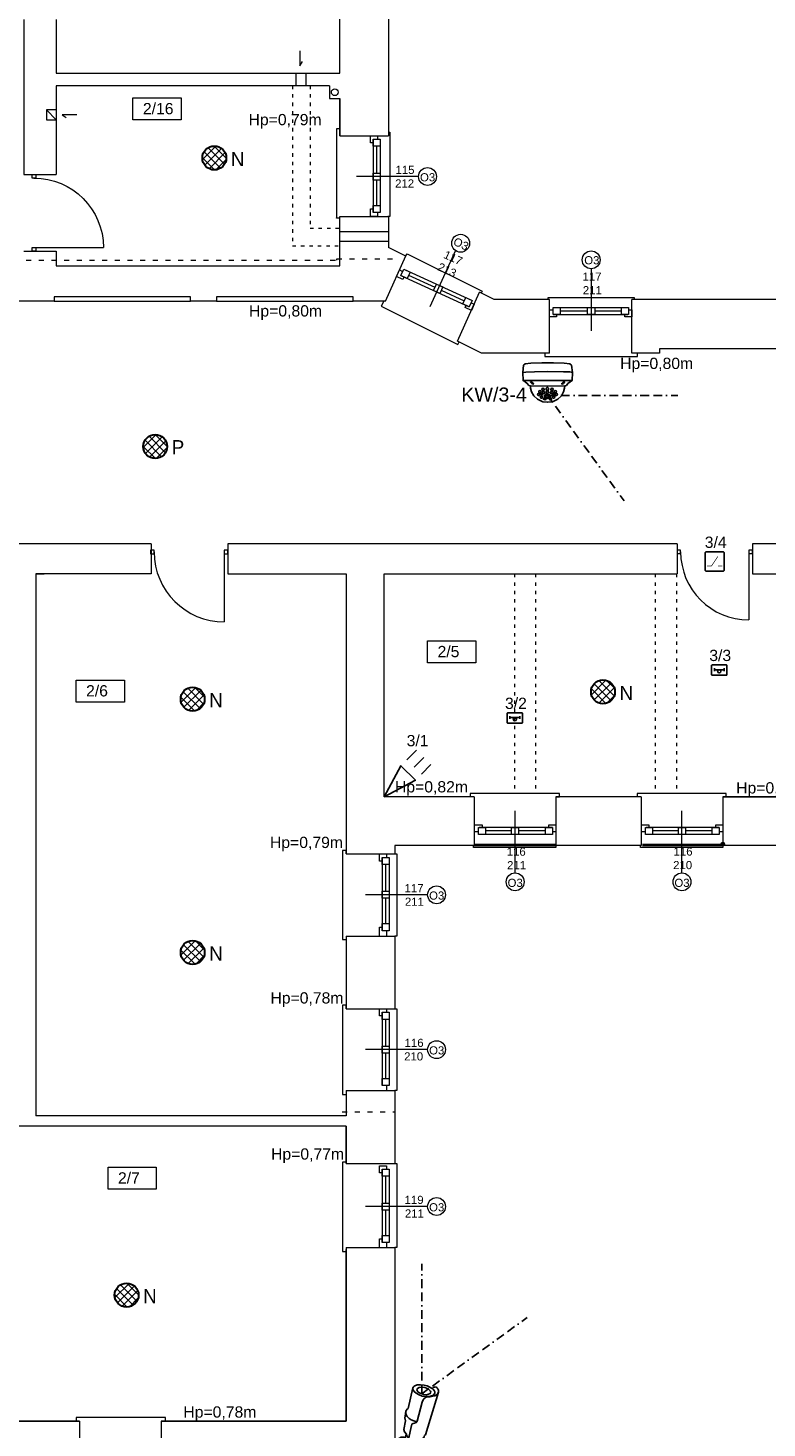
# Model space of a CAD drawing. Header units: centimetres. Extents: x 74448 to 96987, y -37016 to -10817.
# Tile 146 of 174: x 75886 to 76936, y -14787 to -12797. Entities that reach past the tile are written whole.
import ezdxf

# ---------------------------------------------------------------- set-up
doc = ezdxf.new("R2010")
doc.units = ezdxf.units.CM
doc.header["$LTSCALE"] = 0.02
doc.linetypes.add('ACAD_ISO03W100', pattern=[30, 12, -18])
doc.linetypes.add('BORDER2', pattern=[0.875, 0.25, -0.125, 0.25, -0.125, 0, -0.125])
doc.layers.get('0').update_dxf_attribs({"color": 8, "lineweight": 13})
for name, color, linetype, lineweight in [('_AUDIO', 7, 'Continuous', 18), ('CCTV', 7, 'Continuous', 25), ('CCTV_poglad', 7, 'BORDER2', 25), ('LINIE PRZEKROJOWE', 8, 'Continuous', 13), ('OPISY', 8, 'Continuous', 13), ('SSWiN', 7, 'Continuous', 25), ('stolarka', 8, 'Continuous', 13), ('STREFY POZ', 8, 'Continuous', 13), ('WIDOK', 8, 'Continuous', 13)]:
    doc.layers.add(name, color=color, linetype=linetype, lineweight=lineweight)
doc.layers.add('_AUDIO 2', color=7, linetype='Continuous')
doc.styles.get("Standard").update_dxf_attribs({"font": 'arial.ttf', "height": 12})
doc.styles.add('Tomasz_W legenda', font='TCM_____.TTF')
pattern_1 = [(45, (-5798.748, -5798.748), (-5.6126601, 5.6126601), []), (135, (-5798.748, -5798.748), (-5.6126601, -5.6126601), [])]

# ---------------------------------------------------------------- blocks, each defined once
blk = doc.blocks.new('*U3')
at = {"layer": 'stolarka', "transparency": 33554684}
blk.add_lwpolyline([(5, 0), (5, 95)], dxfattribs=at)
for points in [[(0, 2.5), (0, -2.5), (5, -2.5), (5, 2.5)], [(100, -2.5), (105, -2.5), (105, 2.5), (100, 2.5)]]:
    blk.add_lwpolyline(points, close=True, dxfattribs=at)
blk.add_arc((5, 0), 95, 0, 90, dxfattribs=at)
blk = doc.blocks.new('AAT_PIR')
at = {"ltscale": 50}
blk.add_lwpolyline([(0, 0), (22.5, 6.75), (22.5, -6.75)], close=True, dxfattribs=at)
for points in [[(28.125, 6.75), (37.125, 6.75)], [(28.125, 0), (37.125, 0)], [(28.125, -6.75), (37.125, -6.75)]]:
    blk.add_lwpolyline(points, dxfattribs=at)
blk = doc.blocks.new('AAT_KONTRKTRON')
blk.add_lwpolyline([(1, -8.3), (15.5, -8.3, 0.414214), (16.5, -7.3), (16.5, 7.3, 0.414214), (15.5, 8.3), (1, 8.3, 0.414214), (0, 7.3), (0, -7.3, 0.414214)], format="xyb", close=True)
at = {"const_width": 0.551}
for points in [[(1.7, -3.9), (5.5, -3.9), (11, 4.4)], [(11, -3.9), (14.9, -3.9)]]:
    blk.add_lwpolyline(points, dxfattribs=at)
blk = doc.blocks.new('AAT_BULLET')
for points in [[(6.63, -6.71), (5.32, -6.77), (3.6, -6.54), (1.99, -5.35), (0.73, -3.51), (0.01, -1.27), (-0.01, 1.27), (1.15, 3.78), (2.53, 4.74), (3.71, 5.12)], [(8.33, 4.05), (7.05, 4.9), (5.56, 5.37), (3.71, 5.12), (1.86, 3.75), (1.1, 1.53), (0.85, -0.77), (1.72, -3.23), (3.21, -5.11), (4.94, -6.26), (6.63, -6.71), (8.5, -6.18), (9.63, -5.34), (10.36, -3.96), (10.58, -3.13)], [(12.6, -3.25), (11.57, -3.09), (10.34, -3.14), (9.4, -3.46), (8.47, -3.93), (6.73, -4.64), (5.1, -4.22), (3.56, -2.59), (2.89, -0.4), (3.06, 1.67), (4.26, 3.05), (9.51, 4.34), (9.94, 4.12), (10.85, 4.26), (11.89, 4.05)], [(41.96, 3.43), (41.07, 3.35), (40.23, 2.99), (39.44, 2.31), (38.74, 1.43), (37.85, 0.25), (37.13, -0.9), (36.53, -1.8), (35.51, -2.52), (34.48, -2.82), (32.97, -2.73), (21.92, -0.7), (20.98, -0.92), (20.31, -1.7), (19.73, -2.39), (19.08, -2.8), (18.29, -2.77), (10.33, -0.96), (10.42, 0.53), (11.02, 2.56), (12, 4.25), (13.3, 5.72), (14.63, 6.48), (15.34, 6.63), (16.11, 6.57), (16.71, 6.93)], [(16.71, 6.93), (42.24, 3.39)], [(42.24, 3.39), (42.66, 3.27), (43.05, 3.06), (43.45, 2.7), (43.78, 2.24), (43.98, 1.85), (44.12, 1.46), (44.17, 1.05), (44.13, 0.45), (43.87, 0.03), (43.42, -0.41), (43.05, -0.58), (42.53, -0.73), (42.71, -1.56), (42.78, -2.82), (42.78, -4.07), (42.43, -5.84), (41.77, -7.71), (40.91, -9.43), (39.91, -10.46), (39.22, -10.83), (38.23, -10.97), (37.42, -10.64), (36.67, -9.5), (36.28, -8.03), (36.14, -6.08), (36.23, -4.19), (36.68, -2.42), (37.51, -0.68), (38.56, 0.74), (39.49, 1.56), (40.05, 1.77), (40.7, 1.79), (41.4, 1.4), (41.98, 0.7), (42.47, -0.3), (42.53, -0.73)], [(24.82, -9.12), (20.6, -8.01), (19.18, -6.97), (14.26, -5.73), (13.26, -4.82), (12.56, -3.15), (11.76, -2.6), (11.27, -1.82), (11.22, -1.17)], [(38.23, -10.97), (26.48, -8.48), (25.8, -8.87), (24.82, -9.12), (23.56, -8.79), (22.72, -8.17), (21.96, -7.05), (21.43, -5.59), (21.23, -4.22), (21.24, -2.48), (21.45, -0.81)]]:
    blk.add_lwpolyline(points)
for points in [[(1.37, 0.51), (1.72, -0.02), (1.76, -0.93), (1.79, -1.49), (2.23, -2.3), (2.69, -3.01), (2.96, -3.55), (3.51, -4.18), (3.26, -4.67), (2.59, -4.05), (2.11, -3.19), (1.4, -1.69), (1.25, -1), (1.24, 0.17)], [(4.48, 4.36), (5.28, 4.32), (6.12, 3.99), (6.47, 3.85), (6.4, 3.66), (6.09, 3.58), (5.33, 3.58), (4.68, 3.69), (4.19, 3.78), (4.08, 4.03), (4.01, 4.37)], [(7.65, -5.5), (8.46, -4.89), (8.79, -4.45), (8.93, -4.03), (8.5, -4.08), (8.28, -4.21), (8.1, -4.38), (7.77, -4.68), (7.6, -5.06), (7.59, -5.39)], [(40.83, -1.03), (41.46, -2.73), (41.37, -4.8), (40.92, -6.25), (40.01, -7.74), (39.1, -8.49), (38.18, -8.42), (37.45, -7.48), (37.24, -5.83), (37.38, -3.92), (37.89, -2.41), (38.68, -1.2), (39.46, -0.57), (40.27, -0.59)]]:
    blk.add_lwpolyline(points, close=True)
blk = doc.blocks.new('AAT_KOPUŁA')
for points in [[(-8.22, -11.04), (-9, -10.93), (-9.78, -9.91), (-10.75, -9.07), (-11.75, -8.52), (-11.93, -4.64), (-11.53, -1.23), (-10.72, -0.54), (-8.02, -0.23), (-2.86, 0), (-0.04, 0)], [(8.18, -11.04), (8.95, -10.93), (9.73, -9.91), (10.71, -9.07), (11.71, -8.52), (11.89, -4.64), (11.49, -1.23), (10.67, -0.54), (7.97, -0.23), (2.82, 0), (0, 0)], [(-11.93, -4.64), (-10.42, -4.44), (-6.36, -4.33), (0.12, -4.2), (7.54, -4.33), (10.62, -4.41), (11.89, -4.64)], [(-11.75, -8.52), (-6.7, -8.53), (2.62, -8.43), (11.71, -8.52)], [(-0.05, -18.85), (-2.38, -18.67), (-4.9, -17.44), (-6.62, -15.88), (-7.66, -14.01), (-8.14, -12.14), (-8.22, -11.04), (-0.04, -11.24)], [(0.01, -18.85), (2.34, -18.67), (4.85, -17.44), (6.58, -15.88), (7.62, -14.01), (8.1, -12.14), (8.18, -11.04), (0, -11.24)]]:
    blk.add_lwpolyline(points)
for points in [[(-8.01, -9.54), (-7.57, -9.95), (-7.16, -10.2), (-6.8, -10.17), (-6.79, -9.93), (-7.09, -9.56), (-7.5, -9.29), (-7.95, -9.14), (-8.14, -9.15), (-8.19, -9.28), (-8.1, -9.44)], [(-3.18, -13.85), (-3.41, -13.5), (-3.71, -13.36), (-4.14, -13.45), (-4.29, -13.85), (-4.15, -14.27), (-3.88, -14.44), (-3.44, -14.44), (-3.2, -14.23), (-3.15, -14.01)], [(-1.64, -12.74), (-1.87, -12.4), (-2.18, -12.26), (-2.6, -12.35), (-2.75, -12.75), (-2.61, -13.17), (-2.34, -13.34), (-1.9, -13.34), (-1.66, -13.13), (-1.61, -12.9)], [(-0.16, -11.79), (-0.44, -11.92), (-0.66, -12.24), (-0.73, -12.53), (-0.65, -12.92), (-0.47, -13.15), (-0.12, -13.25), (0.27, -13.11), (0.47, -12.65), (0.44, -12.25), (0.26, -12.02), (0.06, -11.81)], [(-0.12, -13.41), (-0.49, -13.53), (-0.61, -13.76), (-0.68, -14.17), (-0.52, -14.45), (-0.26, -14.55), (0.18, -14.53), (0.42, -14.2), (0.47, -13.96), (0.29, -13.62), (0.11, -13.48)], [(1.53, -12.74), (1.76, -12.4), (2.07, -12.26), (2.49, -12.35), (2.65, -12.75), (2.51, -13.17), (2.23, -13.34), (1.79, -13.34), (1.55, -13.13), (1.51, -12.9)], [(3.07, -13.85), (3.3, -13.5), (3.61, -13.36), (4.03, -13.45), (4.19, -13.85), (4.05, -14.27), (3.77, -14.44), (3.33, -14.44), (3.09, -14.23), (3.05, -14.01)], [(7.96, -9.54), (7.52, -9.95), (7.12, -10.2), (6.76, -10.17), (6.75, -9.93), (7.04, -9.56), (7.46, -9.29), (7.9, -9.14), (8.09, -9.15), (8.15, -9.28), (8.06, -9.44)], [(-3.78, -15.29), (-3.95, -14.93), (-4.25, -14.79), (-4.68, -14.88), (-4.81, -15.22), (-4.69, -15.53), (-4.45, -15.72), (-4.04, -15.72), (-3.87, -15.61), (-3.77, -15.41)], [(-2.45, -16.49), (-2.62, -16.14), (-2.92, -16), (-3.35, -16.09), (-3.48, -16.42), (-3.36, -16.74), (-3.12, -16.92), (-2.71, -16.93), (-2.54, -16.81), (-2.44, -16.61)], [(-2.37, -15.16), (-2.53, -14.81), (-2.84, -14.67), (-3.26, -14.76), (-3.39, -15.09), (-3.27, -15.41), (-3.03, -15.59), (-2.63, -15.6), (-2.46, -15.48), (-2.36, -15.28)], [(-1.35, -14.22), (-1.58, -13.87), (-1.88, -13.73), (-2.31, -13.82), (-2.46, -14.23), (-2.32, -14.64), (-2.05, -14.81), (-1.61, -14.81), (-1.37, -14.6), (-1.32, -14.38)], [(-1.34, -17.2), (-1.62, -17.14), (-2.01, -17.17), (-2.14, -17.32), (-2.03, -17.5), (-1.68, -17.65), (-1.27, -17.71), (-0.93, -17.63), (-0.89, -17.47), (-1.06, -17.33)], [(-0.12, -15.1), (-0.81, -15.21), (-1.32, -15.6), (-1.56, -15.96), (-1.58, -16.45), (-1.21, -16.85), (-0.57, -17.09), (-0.08, -17.13), (0.56, -17.04), (1.21, -16.62), (1.45, -16.19), (1.38, -15.8), (0.93, -15.33), (0.26, -15.14)], [(0, -15.66), (-0.48, -15.71), (-0.87, -15.94), (-0.92, -16.2), (-0.86, -16.5), (-0.56, -16.69), (-0.14, -16.73), (0.46, -16.65), (0.79, -16.37), (0.81, -15.97), (0.42, -15.7)], [(1.24, -17.2), (1.51, -17.14), (1.91, -17.17), (2.04, -17.32), (1.92, -17.5), (1.57, -17.65), (1.16, -17.71), (0.83, -17.63), (0.79, -17.47), (0.95, -17.33)], [(1.24, -14.22), (1.47, -13.87), (1.78, -13.73), (2.2, -13.82), (2.36, -14.23), (2.22, -14.64), (1.94, -14.81), (1.5, -14.81), (1.26, -14.6), (1.22, -14.38)], [(2.26, -15.16), (2.43, -14.81), (2.73, -14.67), (3.16, -14.76), (3.29, -15.09), (3.17, -15.41), (2.93, -15.59), (2.52, -15.6), (2.35, -15.48), (2.25, -15.28)], [(2.34, -16.49), (2.51, -16.14), (2.82, -16), (3.24, -16.09), (3.37, -16.42), (3.25, -16.74), (3.01, -16.92), (2.61, -16.93), (2.43, -16.81), (2.33, -16.61)], [(3.67, -15.29), (3.84, -14.93), (4.15, -14.79), (4.57, -14.88), (4.7, -15.22), (4.58, -15.53), (4.34, -15.72), (3.94, -15.72), (3.77, -15.61), (3.67, -15.41)]]:
    blk.add_lwpolyline(points, close=True)
blk = doc.blocks.new('AAT_CZUJKA ST. SZKŁA')
for p, q in [((6.5, -2.3), (6.5, 4.1)), ((18, 0.9), (6.5, 0.9)), ((18, 0.9), (29.5, 0.9)), ((29.5, -2.3), (29.5, 4.1))]:
    blk.add_line(p, q)
blk.add_lwpolyline([(1, 12), (35, 12, -0.414214), (36, 11), (36, -11, -0.414214), (35, -12), (1, -12, -0.414214), (0, -11), (0, 11, -0.414214)], format="xyb", close=True)
at = {"ltscale": 0.1}
blk.add_circle((18, -2.9), 3.8, dxfattribs=at)

msp = doc.modelspace()

# ---------------------------------------------------------------- hatches: boundary and pattern name
at = {"layer": '_AUDIO'}
h = msp.add_hatch(dxfattribs=at)
h.set_pattern_fill('ANSI37', color=256, scale=2.5)
h.set_pattern_definition(pattern_1)
h.paths.add_polyline_path([(76167.7, -12981.9, 1), (76133.7, -12981.9, 1)])
h = msp.add_hatch(dxfattribs=at)
h.set_pattern_fill('ANSI37', color=256, scale=2.5)
h.set_pattern_definition(pattern_1)
h.paths.add_polyline_path([(76719.8, -13740.6, 1), (76685.8, -13740.6, 1)])
h = msp.add_hatch(dxfattribs=at)
h.set_pattern_fill('ANSI37', color=256, scale=2.5)
h.set_pattern_definition(pattern_1)
h.paths.add_polyline_path([(76136.9, -13750.9, 1), (76102.9, -13750.9, 1)])
h = msp.add_hatch(dxfattribs=at)
h.set_pattern_fill('ANSI37', color=256, scale=2.5)
h.set_pattern_definition(pattern_1)
h.paths.add_polyline_path([(76136.9, -14110.9, 1), (76102.9, -14110.9, 1)])
h = msp.add_hatch(dxfattribs=at)
h.set_pattern_fill('ANSI37', color=256, scale=2.5)
h.set_pattern_definition(pattern_1)
h.paths.add_polyline_path([(76043.1, -14597.8, 1), (76009.1, -14597.8, 1)])
at = {"layer": '_AUDIO 2'}
h = msp.add_hatch(dxfattribs=at)
h.set_pattern_fill('ANSI37', color=256, scale=2.5)
h.set_pattern_definition(pattern_1)
h.paths.add_polyline_path([(76083.7, -13392, 1), (76049.7, -13392, 1)])
at = {"layer": 'OPISY'}
h = msp.add_hatch(color=256, dxfattribs=at)
h.dxf.hatch_style = 1
edge = h.paths.add_edge_path()
edge.add_arc((76873, -13956.9), 2.61, 0, 360)

# ---------------------------------------------------------------- linework, layer by layer
for points in [[(76272.3, -12829.5), (76272.3, -12850.8), (76276, -12844.9)], [(75955.5, -12920.6), (75934.3, -12920.6), (75940.1, -12924.3)], [(76329.1, -12945.3), (76329.1, -12940.3), (76324.1, -12940.3), (76324.1, -13067.3), (76324.1, -13067), (76329.1, -13067)], [(76398.1, -12945.3), (76400.1, -12945.3), (76400.1, -13065.3), (76397.1, -13065.3)], [(76422.9, -13121.1), (76424.7, -13117.9), (76531.2, -13171.3), (76529.9, -13174)], [(76391.4, -13185.3), (76387.8, -13192.4), (76496.6, -13246.8), (76496.6, -13246.8), (76498.4, -13243.3)], [(76625, -13183.2), (76625, -13180.2), (76747, -13180.2), (76747, -13183.2)], [(76625, -13259.2), (76620, -13259.2), (76620, -13264.2)], [(76620, -13264.2), (76747, -13264.2), (76752, -13264.2), (76752, -13259.2)], [(76636, -13890), (76641, -13890), (76641, -13885), (76514.4, -13885), (76514.3, -13885), (76514.3, -13890)], [(76873, -13890), (76878, -13890), (76878, -13885), (76751.4, -13885), (76751.3, -13885), (76751.3, -13890)], [(76338, -13971), (76338, -13966), (76333, -13966), (76333, -14092.6), (76333, -14092.7), (76338, -14092.7)], [(76636, -13959), (76636, -13962), (76519, -13962), (76519, -13959)], [(76520, -13956.9), (76636, -13956.9)], [(76520, -13958.9), (76636, -13958.9)], [(76873, -13959), (76873, -13962), (76756, -13962), (76756, -13959)], [(76759, -13956.9), (76873, -13956.9)], [(76759, -13958.9), (76873, -13958.9)], [(76407, -13971), (76410, -13971), (76410, -14088), (76407, -14088)], [(76338, -14191), (76338, -14186), (76333, -14186), (76333, -14312.6), (76333, -14312.7), (76338, -14312.7)], [(76407, -14191), (76410, -14191), (76410, -14307), (76407, -14307)], [(76338, -14411), (76338, -14409), (76333, -14409), (76333, -14535.6), (76333, -14535.7), (76338, -14535.7)], [(76407, -14411), (76410, -14411), (76410, -14530), (76407, -14530)], [(76076.3, -14777), (76081.3, -14777), (76081.3, -14772), (75954.7, -14772), (75954.6, -14772), (75954.6, -14777)]]:
    msp.add_lwpolyline(points)
at = {"layer": '_AUDIO', "lineweight": 30}
for centre in [(76150.7, -12981.9), (76702.8, -13740.6), (76119.9, -13750.9), (76119.9, -14110.9), (76026.1, -14597.8)]:
    msp.add_circle(centre, 17, dxfattribs=at)
at = {"layer": '_AUDIO 2', "lineweight": 30}
msp.add_circle((76066.7, -13392), 17, dxfattribs=at)
at = {"layer": 'CCTV_poglad', "ltscale": 2500}
for p, q in [((76624.2, -13319.3), (76732.7, -13469.1)), ((76624.2, -13319.3), (76809.2, -13319.3)), ((76445.4, -14738.1), (76445.4, -14553.2)), ((76445.4, -14738.1), (76595.2, -14629.7))]:
    msp.add_line(p, q, dxfattribs=at)
at = {"layer": 'LINIE PRZEKROJOWE'}
for points in [[(75926.1, -12785.3), (75926.2, -12861.3), (76329.1, -12861.3), (76329.1, -12758.9)], [(76398.1, -12758.9), (76398.1, -12950.3)], [(75880.1, -12785.3), (75880.1, -13005.3), (75926.1, -13005.3)], [(76266.5, -12860.9), (76266.5, -12879.3)], [(76280.5, -12860.9), (76280.5, -12879.3)], [(76314.1, -12879.3), (75926.1, -12879.3), (75926.1, -13005.3)], [(76314.1, -12879.3), (76314.1, -12879.3), (76314.1, -12897.3), (76329.1, -12897.3)], [(76329.1, -12950.3), (76329.1, -12897.3)], [(76329.1, -12897.3), (76329.1, -12950.3)], [(75926.1, -12913.7), (75912.1, -12913.7), (75912.1, -12927.7), (75926.1, -12927.7)], [(75912.1, -12913.7), (75926.1, -12927.7)], [(76329.1, -12950.3), (76398.1, -12950.3)], [(75926.1, -13114.3), (75926.1, -13119.3), (75926.1, -13135.3), (76329.1, -13135.3), (76329.1, -13065.3), (76398.1, -13065.3)], [(76398.1, -13065.3), (76398.1, -13109.1)], [(76329.1, -13086.3), (76398.1, -13086.3)], [(76329.1, -13100.3), (76398.1, -13100.3)], [(76422.8, -13121.4), (76398.1, -13109.1)], [(75880.1, -13114.3), (75926.1, -13114.3)], [(76393.9, -13185.3), (76422.9, -13121.1)], [(76393.9, -13185.3), (76348, -13185.3), (76348, -13179.3), (76154, -13179.3), (76154, -13185.3), (76117, -13185.3), (76117, -13179.3), (75923, -13179.3), (75923, -13185.3), (75868, -13185.3), (75868, -13185.3)], [(76496.1, -13242.1), (76527.4, -13172.8)], [(76496.1, -13242.1), (76527.4, -13172.8)], [(76627, -13183.2), (76548.1, -13183.2), (76527.4, -13172.8)], [(76627, -13259.2), (76627, -13183.2)], [(76744, -13259.2), (76744, -13183.2)], [(77026, -13183.2), (76744, -13183.2)], [(76530, -13259.2), (76496.1, -13242.1)], [(76627, -13259.2), (76530, -13259.2)], [(77026, -13259.2), (76976, -13259.2), (76976, -13253.2), (76783, -13253.2), (76783, -13259.2), (76744, -13259.2)], [(76061, -13530.3), (75861, -13530.3), (75861, -13573)], [(76061, -13530.3), (76061, -13573)], [(76808, -13530.3), (76170, -13530.3), (76170, -13573)], [(76170, -13530.3), (76170, -13573)], [(76170, -13530.3), (76170, -13573)], [(76170, -13530.3), (76170, -13573), (76335.5, -13573), (76338, -13573)], [(76808, -13530.3), (76808, -13573)], [(77464, -13530.3), (76915, -13530.3), (76915, -13573)], [(75897, -13573), (75909, -13573)], [(76024, -13573), (75897, -13573), (75897, -14343)], [(76061, -13573), (75934, -13573)], [(76338, -13573), (76338, -13971), (76407, -13971)], [(76520, -13890), (76392, -13890), (76392, -13573)], [(76392, -13573), (76808, -13573)], [(76915, -13573), (76994, -13573)], [(76915, -13573), (76994, -13573), (76994, -13595.3)], [(77009, -13659.3), (77009, -13890), (76873, -13890)], [(76520, -13890), (76520, -13959)], [(76735, -13890), (76636, -13890)], [(76757, -13890), (76636, -13890), (76636, -13959)], [(76757, -13890), (76757, -13959)], [(77009, -13890), (76873, -13890), (76873, -13959)], [(76873, -13890), (77009, -13890)], [(76520, -13959), (76407, -13959)], [(76407, -13959), (76407, -13971)], [(76757, -13959), (76636, -13959)], [(76992, -13959), (76873, -13959)], [(76338, -14088), (76338, -14191)], [(76338, -14088), (76338, -14191)], [(76338, -14088), (76407, -14088)], [(76338, -14088), (76338, -14191), (76407, -14191)], [(76407, -14088), (76407, -14191)], [(76338, -14307), (76338, -14343), (75897, -14343)], [(76338, -14307), (76407, -14307)], [(76407, -14307), (76407, -14411)], [(75749, -14358), (75718, -14358), (75718, -14777), (75959, -14777)], [(76338, -14411), (76338, -14358), (75856, -14358)], [(76338, -14358), (76338, -14411), (76407, -14411)], [(76338, -14394.3), (76338, -14411)], [(76407, -14533), (76407, -14846), (76075, -14846)], [(76082, -14777), (76338, -14777), (76338, -14533)], [(76338, -14533), (76338, -14777), (76082, -14777)], [(76338, -14530), (76338, -14566)], [(76338, -14530), (76407, -14530)], [(76407, -14530), (76407, -14651)], [(75959, -14777), (75718, -14777)], [(75959, -14777), (75959, -14846)], [(76331, -14777), (76075, -14777), (76075, -14846)]]:
    msp.add_lwpolyline(points, dxfattribs=at)
msp.add_circle((76321.7, -12888.5), 4.77, dxfattribs=at)
at = {"layer": 'OPISY'}
for points in [[(76035.1, -12896.4), (76103.6, -12896.4), (76103.6, -12927.7), (76035.1, -12927.7)], [(76453.7, -13668), (76522.2, -13668), (76522.2, -13699.3), (76453.7, -13699.3)], [(75954.4, -13723.8), (76022.9, -13723.8), (76022.9, -13755.1), (75954.4, -13755.1)], [(75999.7, -14416), (76068.2, -14416), (76068.2, -14447.2), (75999.7, -14447.2)]]:
    msp.add_lwpolyline(points, close=True, dxfattribs=at)
for points in [[(76440.8, -13008.3), (76352.7, -13008.3)], [(76493.3, -13113.3), (76456.8, -13193.5)], [(76686, -13139.4), (76686, -13227.5)], [(76578, -13997.9), (76578, -13909.8)], [(76815, -13997.9), (76815, -13909.8)], [(76453.7, -14029), (76365.6, -14029)], [(76453.7, -14249), (76365.6, -14249)], [(76453.7, -14472), (76365.6, -14472)]]:
    msp.add_lwpolyline(points, dxfattribs=at)
for centre, radius in [((76453.5, -13008.3), 12.7), ((76500.6, -13103.1), 12.7), ((76686, -13126.7), 12.7), ((76873, -13956.9), 2.61), ((76578, -14010.6), 12.7), ((76815, -14010.6), 12.7), ((76466.4, -14029), 12.7), ((76466.4, -14249), 12.7), ((76466.4, -14472), 12.7)]:
    msp.add_circle(centre, radius, dxfattribs=at)
at = {"layer": 'stolarka'}
for points in [[(76376.1, -12960.3), (76372.4, -12960.3), (76372.4, -12950.3), (76382.4, -12950.3), (76382.4, -12955.3)], [(76376.1, -12955.3), (76376.1, -13059.3)], [(76381.1, -12965.3), (76381.1, -13003.3)], [(76386.1, -12955.3), (76386.1, -13059.3)], [(76381.1, -13013.3), (76381.1, -13049.3)], [(76382.4, -13059.3), (76382.4, -13065.3), (76372.4, -13065.3), (76372.4, -13054.3), (76376.1, -13054.3)], [(76420.1, -13151.1), (76418.5, -13154.4), (76409.4, -13150.2), (76413.6, -13141.1), (76418.1, -13143.2)], [(76415.5, -13149), (76512.9, -13193.4)], [(76419.7, -13139.9), (76517, -13184.3)], [(76426.7, -13148.6), (76464, -13165.6)], [(76473.1, -13169.8), (76505.8, -13184.7)], [(76515.5, -13187.6), (76520, -13189.7), (76515.9, -13198.8), (76506.8, -13194.6), (76508.3, -13191.3)], [(76637, -13204.2), (76637, -13207.8), (76627, -13207.8), (76627, -13197.8), (76632, -13197.8)], [(76632, -13204.2), (76738, -13204.2)], [(76633, -13194.2), (76737, -13194.2)], [(76642, -13199.2), (76681, -13199.2)], [(76691, -13199.2), (76729, -13199.2)], [(76739, -13197.8), (76744, -13197.8), (76744, -13207.8), (76734, -13207.8), (76734, -13204.2)], [(76520, -13929.5), (76531, -13929.5), (76531, -13933.2)], [(76526, -13939.5), (76520, -13939.5)], [(76631, -13933.2), (76527, -13933.2)], [(76631, -13943.2), (76527, -13943.2)], [(76573, -13938.2), (76536, -13938.2)], [(76621, -13938.2), (76583, -13938.2)], [(76626, -13933.2), (76626, -13929.5), (76636, -13929.5), (76636, -13939.5), (76631, -13939.5)], [(76757, -13929.5), (76768, -13929.5), (76768, -13933.2)], [(76763, -13939.5), (76757, -13939.5)], [(76868, -13933.2), (76764, -13933.2)], [(76868, -13943.2), (76764, -13943.2)], [(76810, -13938.2), (76773, -13938.2)], [(76858, -13938.2), (76820, -13938.2)], [(76863, -13933.2), (76863, -13929.5), (76873, -13929.5), (76873, -13939.5), (76868, -13939.5)], [(76389, -13981), (76385.3, -13981), (76385.3, -13971), (76395.3, -13971), (76395.3, -13976)], [(76389, -13976), (76389, -14080)], [(76394, -13986), (76394, -14024)], [(76399, -13976), (76399, -14080)], [(76394, -14034), (76394, -14070)], [(76385.3, -14088), (76385.3, -14075), (76389, -14075)], [(76395.3, -14080), (76395.3, -14088)], [(76389, -14201), (76385.3, -14201), (76385.3, -14191), (76395.3, -14191), (76395.3, -14196)], [(76389, -14196), (76389, -14300)], [(76399, -14196), (76399, -14300)], [(76394, -14206), (76394, -14244)], [(76394, -14254), (76394, -14290)], [(76395.3, -14300), (76395.3, -14307)], [(76389, -14424), (76385.3, -14424), (76385.3, -14414), (76395.3, -14414), (76395.3, -14419)], [(76389, -14419), (76389, -14523)], [(76399, -14419), (76399, -14523)], [(76394, -14429), (76394, -14467)], [(76394, -14477), (76394, -14513)], [(76385.3, -14530), (76385.3, -14518), (76389, -14518)], [(76395.3, -14523), (76395.3, -14530)]]:
    msp.add_lwpolyline(points, dxfattribs=at)
for points in [[(76386.1, -12955.3), (76386.1, -12965.3), (76376.1, -12965.3), (76376.1, -12955.3)], [(76386.1, -13003.3), (76386.1, -13013.3), (76376.1, -13013.3), (76376.1, -13003.3)], [(76386.1, -13049.3), (76386.1, -13059.3), (76376.1, -13059.3), (76376.1, -13049.3)], [(76419.7, -13139.9), (76428.8, -13144), (76424.6, -13153.1), (76415.5, -13149)], [(76466.1, -13161.1), (76475.2, -13165.2), (76471, -13174.3), (76461.9, -13170.1)], [(76507.9, -13180.1), (76517, -13184.3), (76512.9, -13193.4), (76503.8, -13189.2)], [(76632, -13194.2), (76642, -13194.2), (76642, -13204.2), (76632, -13204.2)], [(76681, -13194.2), (76691, -13194.2), (76691, -13204.2), (76681, -13204.2)], [(76729, -13194.2), (76739, -13194.2), (76739, -13204.2), (76729, -13204.2)], [(76536, -13943.2), (76526, -13943.2), (76526, -13933.2), (76536, -13933.2)], [(76583, -13943.2), (76573, -13943.2), (76573, -13933.2), (76583, -13933.2)], [(76631, -13943.2), (76621, -13943.2), (76621, -13933.2), (76631, -13933.2)], [(76773, -13943.2), (76763, -13943.2), (76763, -13933.2), (76773, -13933.2)], [(76820, -13943.2), (76810, -13943.2), (76810, -13933.2), (76820, -13933.2)], [(76868, -13943.2), (76858, -13943.2), (76858, -13933.2), (76868, -13933.2)], [(76399, -13976), (76399, -13986), (76389, -13986), (76389, -13976)], [(76399, -14024), (76399, -14034), (76389, -14034), (76389, -14024)], [(76399, -14070), (76399, -14080), (76389, -14080), (76389, -14070)], [(76399, -14196), (76399, -14206), (76389, -14206), (76389, -14196)], [(76399, -14244), (76399, -14254), (76389, -14254), (76389, -14244)], [(76399, -14290), (76399, -14300), (76389, -14300), (76389, -14290)], [(76399, -14419), (76399, -14429), (76389, -14429), (76389, -14419)], [(76399, -14467), (76399, -14477), (76389, -14477), (76389, -14467)], [(76399, -14513), (76399, -14523), (76389, -14523), (76389, -14513)]]:
    msp.add_lwpolyline(points, close=True, dxfattribs=at)
at = {"layer": 'STREFY POZ', "linetype": 'ACAD_ISO03W100', "ltscale": 30}
for points in [[(74975, -13116.4), (75415.4, -13116.4), (75415.4, -13127.3), (76324.7, -13127.3), (76324.7, -13125.3), (76404.1, -13125.3)], [(76332.3, -14337.6), (76407, -14337.6)]]:
    msp.add_lwpolyline(points, dxfattribs=at)
at = {"layer": 'WIDOK', "linetype": 'ACAD_ISO03W100', "ltscale": 20}
for points in [[(76261.8, -12879.3), (76261.8, -13106.6), (76328.1, -13106.6)], [(76286.8, -12879.3), (76286.8, -13081.6), (76328.1, -13081.6)], [(76577.1, -13573), (76577.1, -13885)], [(76607.1, -13573), (76607.1, -13885)], [(76777.1, -13573), (76777.1, -13885)], [(76807.1, -13573), (76807.1, -13885)]]:
    msp.add_lwpolyline(points, dxfattribs=at)
at = {"layer": 'WIDOK'}
for points in [[(75923, -13185.3), (76117, -13185.3)], [(76154, -13185.3), (76348, -13185.3)]]:
    msp.add_lwpolyline(points, dxfattribs=at)

# ---------------------------------------------------------------- block references
at = {"layer": 'CCTV', "xscale": 2.965972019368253, "yscale": 2.965972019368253, "zscale": 2.965972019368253}
msp.add_blockref('AAT_KOPUŁA', (76624.2, -13272.9), dxfattribs=at)
at = {"layer": 'CCTV', "xscale": -2.47164334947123, "yscale": 2.47164334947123, "zscale": 2.47164334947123, "rotation": 245.3904756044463}
msp.add_blockref('AAT_BULLET', (76418, -14827), dxfattribs=at)
at = {"layer": 'SSWiN'}
for name, p, xscale, yscale, zscale in [('AAT_KONTRKTRON', (76847.9, -13555.3), 1.647762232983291, 1.647762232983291, 1.647762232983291), ('AAT_CZUJKA ST. SZKŁA', (76857.1, -13709.6), 0.6014468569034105, 0.6014468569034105, 0.6014468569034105), ('AAT_CZUJKA ST. SZKŁA', (76566.8, -13777.7), 0.6014468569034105, 0.6014468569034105, 0.6014468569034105)]:
    msp.add_blockref(name, p, dxfattribs=dict(at, xscale=xscale, yscale=yscale, zscale=zscale))
at = {"layer": 'SSWiN', "xscale": 2.142090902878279, "yscale": 2.142090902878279, "zscale": 2.142090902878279, "rotation": 44.99999999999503}
msp.add_blockref('AAT_PIR', (76392, -13890), dxfattribs=at)
at = {"layer": 'stolarka', "transparency": 33554684}
for p, xscale, yscale, zscale, rotation in [((75894.5, -13114.3), -1.038095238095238, 1.038095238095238, 1.038095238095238, 270), ((76170, -13541.7), 1.047619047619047, 1.047619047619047, 1.047619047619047, 180), ((76915, -13541.6), 1.019047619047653, 1.019047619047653, 1.019047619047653, 180)]:
    msp.add_blockref('*U3', p, dxfattribs=dict(at, xscale=xscale, yscale=yscale, zscale=zscale, rotation=rotation))

# ---------------------------------------------------------------- texts
at = {"layer": '_AUDIO', "char_height": 20, "width": 16.573, "attachment_point": 1, "style": 'Tomasz_W legenda'}
for insert in [(76174.1, -12973.5), (76143.3, -13742.4), (76726.2, -13732.2), (76143.3, -14102.4), (76049.5, -14589.3)]:
    msp.add_mtext('N', dxfattribs=dict(at, insert=insert))
at = {"layer": '_AUDIO 2', "insert": (76090.1, -13382.9), "char_height": 20, "width": 16.573, "attachment_point": 1, "style": 'Tomasz_W legenda'}
msp.add_mtext('P', dxfattribs=at)
at = {"layer": 'CCTV', "insert": (76501.5, -13308.1), "char_height": 20, "width": 104.165, "attachment_point": 1}
msp.add_mtext('{\\C7;KW/3-4}', dxfattribs=at)
at = {"layer": 'OPISY', "ltscale": 0.15}
for s, p in [('Hp=0,79m', (76199.3, -12935.4)), ('Hp=0,80m', (76200, -13207.2)), ('Hp=0,80m', (76727.2, -13281.8)), ('Hp=0,82m', (76407.3, -13883.5)), ('Hp=0,82m', (76892, -13885)), ('Hp=0,79m', (76229.7, -13962.5)), ('Hp=0,78m', (76230.4, -14183.5)), ('Hp=0,77m', (76231.3, -14405.3)), ('Hp=0,78m', (76106.7, -14771.9))]:
    msp.add_text(s, height=16, dxfattribs=at).set_placement(p)
at = {"layer": 'OPISY'}
for s, insert, char_height, width, attachment_point in [('{\\fArial|b0|i0|c238|p34;2/16}', (76049.2, -12903.8), 16, 260.963, 1), ('\\pi-3.6114;O3', (76446.5, -13015.3), 11.574, 12.831, 7), ('\\pi-3.6114;O3', (76679.8, -13133.2), 11.574, 12.831, 7), ('{\\fArial|b0|i0|c238|p34;2/5}', (76467.8, -13675.3), 16, 260.963, 1), ('{\\fArial|b0|i0|c238|p34;2/6}', (75968.5, -13731.1), 16, 260.963, 1), ('\\pi-3.6114;O3', (76459.4, -14036), 11.574, 12.831, 7), ('\\pi-3.6114;O3', (76570.9, -14017.9), 11.574, 12.831, 7), ('\\pi-3.6114;O3', (76807.9, -14017.9), 11.574, 12.831, 7), ('\\pi-3.6114;O3', (76459.4, -14256), 11.574, 12.831, 7), ('{\\fArial|b0|i0|c238|p34;2/7}', (76013.8, -14423.3), 16, 260.963, 1), ('\\pi-3.6114;O3', (76459.4, -14479), 11.574, 12.831, 7)]:
    msp.add_mtext(s, dxfattribs=dict(at, insert=insert, char_height=char_height, width=width, attachment_point=attachment_point))
at = {"layer": 'OPISY', "insert": (76492.2, -13106.4), "char_height": 11.574, "width": 12.831, "attachment_point": 7, "rotation": 335.4726}
msp.add_mtext('\\pi-3.6114;O3', dxfattribs=at)
at = {"layer": 'SSWiN', "char_height": 16, "width": 37.218, "attachment_point": 1}
for s, insert in [('{\\C7;3/4}', (76847.4, -13520)), ('{\\C7;3/3}', (76853.8, -13680.8)), ('{\\C7;3/2}', (76563.6, -13748.9)), ('{\\C7;3/1}', (76423.9, -13801.9))]:
    msp.add_mtext(s, dxfattribs=dict(at, insert=insert))
at = {"layer": 'stolarka', "char_height": 11.574, "width": 12.831, "attachment_point": 7}
for s, insert in [('\\pi-5.8694;115\\P\\pi-6.4102;212', (76413.9, -13023.9)), ('\\pi-5.8259;117\\P\\pi-5.3522;211', (76679.6, -13175.6)), ('\\pi-5.822;116\\P\\pi-5.3522;211', (76571.9, -13992.7)), ('\\pi-5.822;116\\P\\pi-6.4496;210', (76808.9, -13992.7)), ('\\pi-5.8259;117\\P\\pi-5.3522;211', (76426.8, -14044.6)), ('\\pi-5.822;116\\P\\pi-6.4496;210', (76426.8, -14264.6)), ('\\pi-5.8378;119\\P\\pi-5.3522;211', (76426.8, -14487.6))]:
    msp.add_mtext(s, dxfattribs=dict(at, insert=insert))
at = {"layer": 'stolarka', "insert": (76472.5, -13143.6), "char_height": 11.574, "width": 12.831, "attachment_point": 7, "rotation": 335.4726}
msp.add_mtext('\\pi-5.8259;117\\P\\pi-6.4694;213', dxfattribs=at)

doc.saveas('drawing.dxf')
